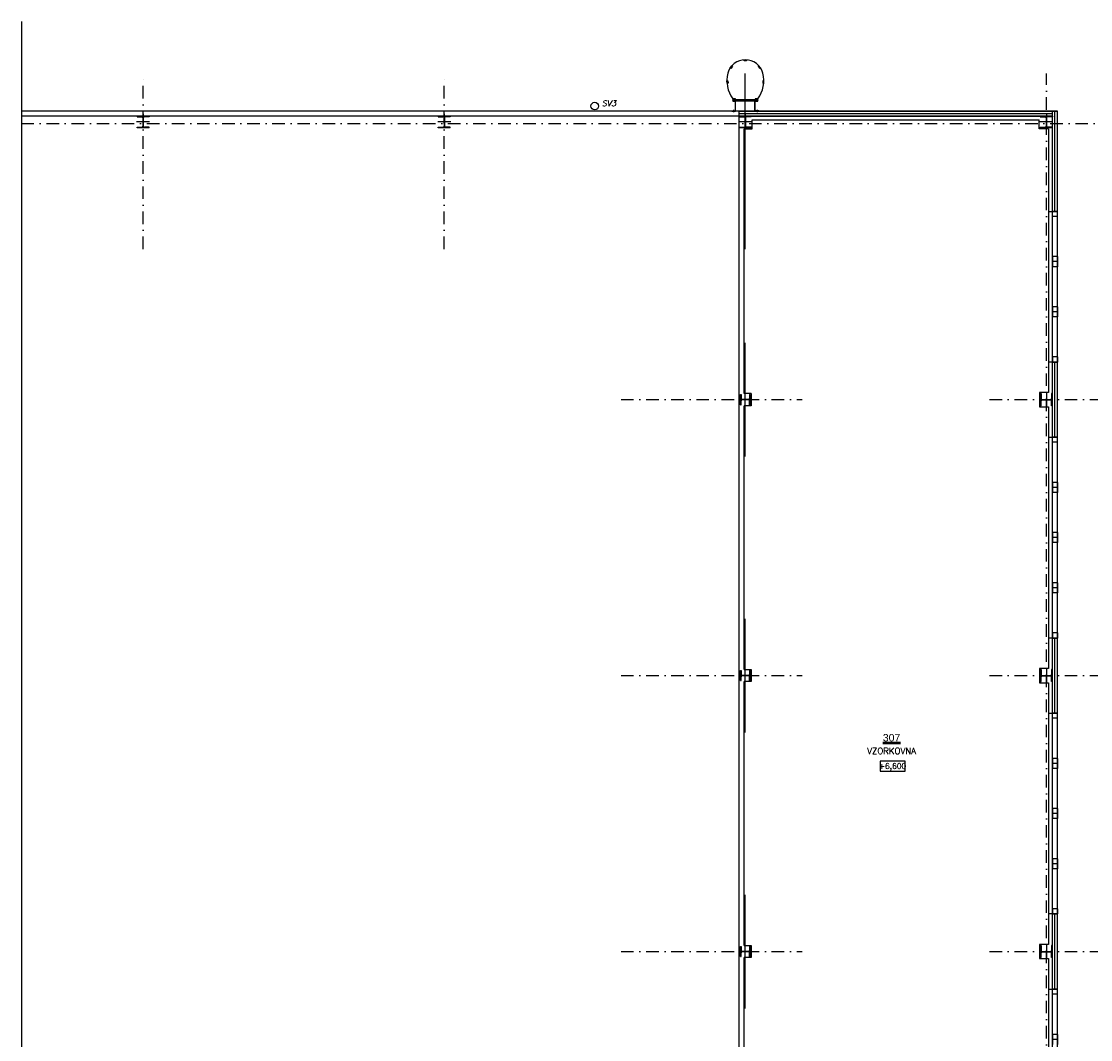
# Model space of a CAD drawing. Header units: millimetres. Extents: x 6435372 to 7248404, y 1559872 to 1886246.
# Tile 187 of 208: x 7101000 to 7122309, y 1678164 to 1698455. Entities that reach past the tile are written whole.
import ezdxf
from ezdxf.enums import TextEntityAlignment as Align

# ---------------------------------------------------------------- set-up
doc = ezdxf.new("R2010")
doc.units = ezdxf.units.MM
doc.linetypes.add('DASHDOT', pattern=[1, 0.5, -0.25, 0, -0.25])
doc.layers.add('CKPOPISM', color=8, linetype='Continuous', lineweight=50)
doc.layers.add('CKPOPISM_POPIS', color=8, linetype='Continuous', lineweight=25)
doc.layers.add('matrice DPS', color=122, linetype='Continuous')
doc.styles.add('ARIAL', font='arial.ttf')
doc.styles.add('KURZIVA', font='italic__.ttf')
doc.styles.get("Standard").update_dxf_attribs({"font": 'romans.shx'})
doc.linetypes.add('IZOLACE_POLYSTYREN_PENOVY', pattern='A,0.001,[228,CADKON.SHX,S=0.1,R=0,X=0,Y=0],-2', length=2.001)
doc.linetypes.add('PRERUSENI', pattern='A,60,[100,CADKON.SHX,S=2.5,R=0,X=0,Y=0],-10', length=70)

# ---------------------------------------------------------------- blocks, each defined once
blk = doc.blocks.new('CK_S_EXT_HEAHEA240')
for p, q in [((-120, 115), (120, 115)), ((-120, 115), (-120, 103)), ((-120, 103), (-24.75, 103)), ((-3.75, -82), (-3.75, 82)), ((3.75, -82), (3.75, 82)), ((120, 103), (24.75, 103)), ((120, 115), (120, 103)), ((-120, -115), (-120, -103)), ((-120, -103), (-24.75, -103)), ((-120, -115), (120, -115)), ((120, -103), (24.75, -103)), ((120, -115), (120, -103))]:
    blk.add_line(p, q)
for centre, start, end in [((-24.75, 82), 0, 90), ((24.75, 82), 90, 180), ((-24.75, -82), 270, 0), ((24.75, -82), 180, 270)]:
    blk.add_arc(centre, 21, start, end)
blk = doc.blocks.new('CK_S_EXT_HEAHEA200')
for p, q in [((-100, 95), (100, 95)), ((-100, 95), (-100, 85)), ((-100, 85), (-21.25, 85)), ((-3.25, -67), (-3.25, 67)), ((3.25, -67), (3.25, 67)), ((100, 85), (21.25, 85)), ((100, 95), (100, 85)), ((-100, -95), (-100, -85)), ((-100, -85), (-21.25, -85)), ((-100, -95), (100, -95)), ((100, -85), (21.25, -85)), ((100, -95), (100, -85))]:
    blk.add_line(p, q)
for centre, start, end in [((-21.25, 67), 0, 90), ((21.25, 67), 90, 180), ((-21.25, -67), 270, 0), ((21.25, -67), 180, 270)]:
    blk.add_arc(centre, 18, start, end)
blk = doc.blocks.new('CKBL2010716102415', base_point=(100360, -19048))
blk = doc.blocks.new('*U1029')
at = {"color": 0, "linetype": 'ByBlock', "lineweight": -2}
blk.add_lwpolyline([(-5, -2), (5, -2), (5, 2), (-5, 2), (-5, -2)], dxfattribs=at)

msp = doc.modelspace()

# ---------------------------------------------------------------- linework, layer by layer
at = {"layer": 'matrice DPS', "linetype": 'PRERUSENI', "ltscale": 500}
msp.add_line((7101000.4, 1698455), (7101000.4, 1672535.9), dxfattribs=at)
at = {"layer": 'matrice DPS', "linetype": 'DASHDOT', "ltscale": 500}
for p, q in [((7103426.8, 1693916.9), (7103426.8, 1697416.9)), ((7109426.8, 1693916.9), (7109426.8, 1697416.9)), ((7121426.8, 1661684.6), (7121426.8, 1697416.9)), ((7101000.4, 1696416.9), (7125531.2, 1696416.9)), ((7112952, 1690916.9), (7116560.1, 1690916.9)), ((7120293.5, 1690916.9), (7125531.2, 1690916.9)), ((7112952, 1685416.9), (7116560.1, 1685416.9)), ((7120293.5, 1685416.9), (7125531.2, 1685416.9)), ((7112952, 1679916.9), (7116560.1, 1679916.9)), ((7120293.5, 1679916.9), (7125531.2, 1679916.9))]:
    msp.add_line(p, q, dxfattribs=at)
at = {"layer": 'matrice DPS', "ltscale": 500}
for p, q in [((7115426.8, 1693916.9), (7115426.8, 1697416.9)), ((7121646.8, 1696666.9), (7101000.4, 1696666.9)), ((7103426.8, 1696611.9), (7103426.8, 1696326.9)), ((7109426.8, 1696611.9), (7109426.8, 1696326.9)), ((7115306.8, 1696566.9), (7115306.8, 1696666.9)), ((7115306.8, 1696666.9), (7121546.8, 1696666.9)), ((7115306.8, 1696566.9), (7115306.8, 1696666.9)), ((7115426.8, 1696611.9), (7115426.8, 1696326.9)), ((7121426.8, 1696611.9), (7121426.8, 1696326.9)), ((7121546.8, 1694666.9), (7121546.8, 1696666.9)), ((7121546.8, 1696666.9), (7121646.8, 1696666.9)), ((7121546.8, 1696566.9), (7121546.8, 1696666.9)), ((7121646.8, 1694666.9), (7121646.8, 1696666.9)), ((7121546.8, 1696566.9), (7101000.4, 1696566.9)), ((7103556.8, 1696451.9), (7103296.8, 1696451.9)), ((7109556.8, 1696451.9), (7109296.8, 1696451.9)), ((7115556.8, 1696451.9), (7115296.8, 1696451.9)), ((7115306.8, 1674516.9), (7115306.8, 1696566.9)), ((7115306.8, 1696566.9), (7121546.8, 1696566.9)), ((7115306.8, 1696566.9), (7115406.8, 1696566.9)), ((7115546.8, 1696566.9), (7115306.8, 1696566.9)), ((7115306.8, 1696566.9), (7115306.8, 1696554.9)), ((7115306.8, 1696554.9), (7115402.1, 1696554.9)), ((7115423.1, 1696533.9), (7115423.1, 1696369.9)), ((7115430.6, 1696533.9), (7115430.6, 1696369.9)), ((7115546.8, 1696554.9), (7115451.6, 1696554.9)), ((7115546.8, 1696566.9), (7115546.8, 1696554.9)), ((7115566.8, 1696491.9), (7121286.8, 1696491.9)), ((7115566.8, 1696316.9), (7115566.8, 1696491.9)), ((7121286.8, 1696316.9), (7121286.8, 1696491.9)), ((7121556.8, 1696451.9), (7121296.8, 1696451.9)), ((7121546.8, 1696566.9), (7121306.8, 1696566.9)), ((7121306.8, 1696566.9), (7121306.8, 1696554.9)), ((7121306.8, 1696554.9), (7121402.1, 1696554.9)), ((7121423.1, 1696533.9), (7121423.1, 1696369.9)), ((7121430.6, 1696533.9), (7121430.6, 1696369.9)), ((7121546.8, 1696554.9), (7121451.6, 1696554.9)), ((7121546.8, 1694666.9), (7121546.8, 1696566.9)), ((7121546.8, 1696566.9), (7121546.8, 1696554.9)), ((7115306.8, 1696336.9), (7115306.8, 1696348.9)), ((7115306.8, 1696348.9), (7115402.1, 1696348.9)), ((7115546.8, 1696336.9), (7115306.8, 1696336.9)), ((7115406.8, 1691036.9), (7115406.8, 1696316.9)), ((7115406.8, 1696316.9), (7115566.8, 1696316.9)), ((7115546.8, 1696348.9), (7115451.6, 1696348.9)), ((7115546.8, 1696336.9), (7115546.8, 1696348.9)), ((7121471.8, 1696316.9), (7121286.8, 1696316.9)), ((7121306.8, 1696336.9), (7121306.8, 1696348.9)), ((7121306.8, 1696348.9), (7121402.1, 1696348.9)), ((7121546.8, 1696336.9), (7121306.8, 1696336.9)), ((7121546.8, 1696348.9), (7121451.6, 1696348.9)), ((7121471.8, 1696316.9), (7121471.8, 1694666.9)), ((7121546.8, 1696336.9), (7121546.8, 1696348.9)), ((7121471.8, 1694666.9), (7121471.8, 1691666.9)), ((7121471.8, 1694666.9), (7121546.8, 1694666.9)), ((7121546.8, 1691666.9), (7121546.8, 1694666.9)), ((7121646.8, 1694666.9), (7121546.8, 1694666.9)), ((7121546.8, 1694566.9), (7121546.8, 1694666.9)), ((7121646.8, 1694666.9), (7121546.8, 1694666.9)), ((7121546.8, 1694666.9), (7121646.8, 1694666.9)), ((7121546.8, 1693766.9), (7121546.8, 1694566.9)), ((7121646.8, 1694566.9), (7121546.8, 1694566.9)), ((7121646.8, 1691666.9), (7121646.8, 1694666.9)), ((7121646.8, 1694566.9), (7121646.8, 1694666.9)), ((7121646.8, 1693766.9), (7121646.8, 1694566.9)), ((7121646.8, 1693766.9), (7121546.8, 1693766.9)), ((7121546.8, 1693766.9), (7121546.8, 1693666.9)), ((7121646.8, 1693666.9), (7121546.8, 1693666.9)), ((7121546.8, 1693666.9), (7121546.8, 1693566.9)), ((7121646.8, 1693766.9), (7121646.8, 1693666.9)), ((7121646.8, 1693666.9), (7121646.8, 1693566.9)), ((7121546.8, 1692766.9), (7121546.8, 1693566.9)), ((7121646.8, 1693566.9), (7121546.8, 1693566.9)), ((7121646.8, 1692766.9), (7121646.8, 1693566.9)), ((7121646.8, 1692766.9), (7121546.8, 1692766.9)), ((7121546.8, 1692766.9), (7121546.8, 1692666.9)), ((7121646.8, 1692766.9), (7121646.8, 1692666.9)), ((7121646.8, 1692666.9), (7121546.8, 1692666.9)), ((7121546.8, 1692666.9), (7121546.8, 1692566.9)), ((7121546.8, 1691766.9), (7121546.8, 1692566.9)), ((7121646.8, 1692566.9), (7121546.8, 1692566.9)), ((7121646.8, 1692666.9), (7121646.8, 1692566.9)), ((7121646.8, 1691766.9), (7121646.8, 1692566.9)), ((7115426.8, 1689783.6), (7115426.8, 1692050.2)), ((7121646.8, 1691766.9), (7121546.8, 1691766.9)), ((7121546.8, 1691766.9), (7121546.8, 1691666.9)), ((7121646.8, 1691766.9), (7121646.8, 1691666.9)), ((7121471.8, 1691666.9), (7121471.8, 1691056.9)), ((7121546.8, 1691666.9), (7121471.8, 1691666.9)), ((7121546.8, 1690166.9), (7121546.8, 1691666.9)), ((7121646.8, 1691666.9), (7121546.8, 1691666.9)), ((7121646.8, 1691666.9), (7121546.8, 1691666.9)), ((7121546.8, 1690166.9), (7121546.8, 1691666.9)), ((7121546.8, 1691666.9), (7121646.8, 1691666.9)), ((7121646.8, 1690166.9), (7121646.8, 1691666.9)), ((7121291.8, 1691056.9), (7121291.8, 1690776.9)), ((7121471.8, 1691056.9), (7121291.8, 1691056.9)), ((7115531.8, 1690916.9), (7115321.8, 1690916.9)), ((7115541.8, 1691036.9), (7115406.8, 1691036.9)), ((7115426.8, 1690806.9), (7115426.8, 1691026.9)), ((7115541.8, 1691036.9), (7115541.8, 1690796.9)), ((7121301.8, 1690916.9), (7121551.8, 1690916.9)), ((7121426.8, 1691046.9), (7121426.8, 1690786.9)), ((7115541.8, 1690796.9), (7115406.8, 1690796.9)), ((7115406.8, 1685536.9), (7115406.8, 1690796.9)), ((7121291.8, 1690776.9), (7121471.8, 1690776.9)), ((7121471.8, 1690776.9), (7121471.8, 1690166.9)), ((7121471.8, 1690166.9), (7121471.8, 1686166.9)), ((7121471.8, 1690166.9), (7121546.8, 1690166.9)), ((7121546.8, 1686166.9), (7121546.8, 1690166.9)), ((7121646.8, 1690166.9), (7121546.8, 1690166.9)), ((7121646.8, 1690166.9), (7121546.8, 1690166.9)), ((7121546.8, 1690066.9), (7121546.8, 1690166.9)), ((7121546.8, 1690166.9), (7121646.8, 1690166.9)), ((7121646.8, 1690066.9), (7121546.8, 1690066.9)), ((7121546.8, 1689266.9), (7121546.8, 1690066.9)), ((7121646.8, 1686166.9), (7121646.8, 1690166.9)), ((7121646.8, 1690066.9), (7121646.8, 1690166.9)), ((7121646.8, 1689266.9), (7121646.8, 1690066.9)), ((7121646.8, 1689266.9), (7121546.8, 1689266.9)), ((7121546.8, 1689266.9), (7121546.8, 1689166.9)), ((7121646.8, 1689166.9), (7121546.8, 1689166.9)), ((7121546.8, 1689166.9), (7121546.8, 1689066.9)), ((7121646.8, 1689266.9), (7121646.8, 1689166.9)), ((7121646.8, 1689166.9), (7121646.8, 1689066.9)), ((7121646.8, 1689066.9), (7121546.8, 1689066.9)), ((7121546.8, 1688266.9), (7121546.8, 1689066.9)), ((7121646.8, 1688266.9), (7121646.8, 1689066.9)), ((7121646.8, 1688266.9), (7121546.8, 1688266.9)), ((7121546.8, 1688266.9), (7121546.8, 1688166.9)), ((7121646.8, 1688166.9), (7121546.8, 1688166.9)), ((7121546.8, 1688166.9), (7121546.8, 1688066.9)), ((7121646.8, 1688266.9), (7121646.8, 1688166.9)), ((7121646.8, 1688166.9), (7121646.8, 1688066.9)), ((7121646.8, 1688066.9), (7121546.8, 1688066.9)), ((7121546.8, 1687266.9), (7121546.8, 1688066.9)), ((7121646.8, 1687266.9), (7121646.8, 1688066.9)), ((7121546.8, 1687266.9), (7121546.8, 1687166.9)), ((7121646.8, 1687266.9), (7121546.8, 1687266.9)), ((7121646.8, 1687266.9), (7121646.8, 1687166.9)), ((7121646.8, 1687166.9), (7121546.8, 1687166.9)), ((7121546.8, 1687166.9), (7121546.8, 1687066.9)), ((7121546.8, 1686266.9), (7121546.8, 1687066.9)), ((7121646.8, 1687066.9), (7121546.8, 1687066.9)), ((7121646.8, 1687166.9), (7121646.8, 1687066.9)), ((7121646.8, 1686266.9), (7121646.8, 1687066.9)), ((7115426.8, 1684283.6), (7115426.8, 1686550.2)), ((7121471.8, 1686166.9), (7121471.8, 1685556.9)), ((7121546.8, 1686166.9), (7121471.8, 1686166.9)), ((7121646.8, 1686266.9), (7121546.8, 1686266.9)), ((7121546.8, 1686266.9), (7121546.8, 1686166.9)), ((7121546.8, 1684666.9), (7121546.8, 1686166.9)), ((7121646.8, 1686166.9), (7121546.8, 1686166.9)), ((7121646.8, 1686166.9), (7121546.8, 1686166.9)), ((7121546.8, 1684666.9), (7121546.8, 1686166.9)), ((7121546.8, 1686166.9), (7121646.8, 1686166.9)), ((7121646.8, 1686266.9), (7121646.8, 1686166.9)), ((7121646.8, 1684666.9), (7121646.8, 1686166.9)), ((7115406.8, 1685536.9), (7115541.8, 1685536.9)), ((7115426.8, 1685306.9), (7115426.8, 1685526.9)), ((7115541.8, 1685536.9), (7115541.8, 1685296.9)), ((7121291.8, 1685556.9), (7121291.8, 1685276.9)), ((7121471.8, 1685556.9), (7121291.8, 1685556.9)), ((7121426.8, 1685546.9), (7121426.8, 1685286.9)), ((7115531.8, 1685416.9), (7115321.8, 1685416.9)), ((7121301.8, 1685416.9), (7121551.8, 1685416.9)), ((7115541.8, 1685296.9), (7115406.8, 1685296.9)), ((7115406.8, 1680036.9), (7115406.8, 1685296.9)), ((7121291.8, 1685276.9), (7121471.8, 1685276.9)), ((7121471.8, 1685276.9), (7121471.8, 1684666.9)), ((7121471.8, 1684666.9), (7121471.8, 1680666.9)), ((7121471.8, 1684666.9), (7121546.8, 1684666.9)), ((7121546.8, 1680666.9), (7121546.8, 1684666.9)), ((7121646.8, 1684666.9), (7121546.8, 1684666.9)), ((7121546.8, 1684566.9), (7121546.8, 1684666.9)), ((7121646.8, 1684666.9), (7121546.8, 1684666.9)), ((7121546.8, 1684666.9), (7121646.8, 1684666.9)), ((7121646.8, 1680666.9), (7121646.8, 1684666.9)), ((7121646.8, 1684566.9), (7121646.8, 1684666.9)), ((7121546.8, 1683766.9), (7121546.8, 1684566.9)), ((7121646.8, 1684566.9), (7121546.8, 1684566.9)), ((7121646.8, 1683766.9), (7121646.8, 1684566.9)), ((7121646.8, 1683766.9), (7121546.8, 1683766.9)), ((7121546.8, 1683766.9), (7121546.8, 1683666.9)), ((7121646.8, 1683666.9), (7121546.8, 1683666.9)), ((7121546.8, 1683666.9), (7121546.8, 1683566.9)), ((7121646.8, 1683766.9), (7121646.8, 1683666.9)), ((7121646.8, 1683666.9), (7121646.8, 1683566.9)), ((7121646.8, 1683566.9), (7121546.8, 1683566.9)), ((7121546.8, 1682766.9), (7121546.8, 1683566.9)), ((7121646.8, 1682766.9), (7121646.8, 1683566.9)), ((7121646.8, 1682766.9), (7121546.8, 1682766.9)), ((7121546.8, 1682766.9), (7121546.8, 1682666.9)), ((7121646.8, 1682766.9), (7121646.8, 1682666.9)), ((7121646.8, 1682666.9), (7121546.8, 1682666.9)), ((7121546.8, 1682666.9), (7121546.8, 1682566.9)), ((7121646.8, 1682566.9), (7121546.8, 1682566.9)), ((7121546.8, 1681766.9), (7121546.8, 1682566.9)), ((7121646.8, 1682666.9), (7121646.8, 1682566.9)), ((7121646.8, 1681766.9), (7121646.8, 1682566.9)), ((7121646.8, 1681766.9), (7121546.8, 1681766.9)), ((7121546.8, 1681766.9), (7121546.8, 1681666.9)), ((7121646.8, 1681766.9), (7121646.8, 1681666.9)), ((7121646.8, 1681666.9), (7121546.8, 1681666.9)), ((7121546.8, 1681666.9), (7121546.8, 1681566.9)), ((7121546.8, 1680766.9), (7121546.8, 1681566.9)), ((7121646.8, 1681566.9), (7121546.8, 1681566.9)), ((7121646.8, 1681666.9), (7121646.8, 1681566.9)), ((7121646.8, 1680766.9), (7121646.8, 1681566.9)), ((7115426.8, 1678783.6), (7115426.8, 1681050.2)), ((7121471.8, 1680666.9), (7121471.8, 1680056.9)), ((7121546.8, 1680666.9), (7121471.8, 1680666.9)), ((7121646.8, 1680766.9), (7121546.8, 1680766.9)), ((7121546.8, 1680766.9), (7121546.8, 1680666.9)), ((7121646.8, 1680666.9), (7121546.8, 1680666.9)), ((7121646.8, 1680666.9), (7121546.8, 1680666.9)), ((7121546.8, 1679166.9), (7121546.8, 1680666.9)), ((7121546.8, 1679166.9), (7121546.8, 1680666.9)), ((7121546.8, 1680666.9), (7121646.8, 1680666.9)), ((7121646.8, 1680766.9), (7121646.8, 1680666.9)), ((7121646.8, 1679166.9), (7121646.8, 1680666.9)), ((7115406.8, 1680036.9), (7115541.8, 1680036.9)), ((7115426.8, 1679806.9), (7115426.8, 1680026.9)), ((7115541.8, 1680036.9), (7115541.8, 1679796.9)), ((7121291.8, 1680056.9), (7121291.8, 1679776.9)), ((7121471.8, 1680056.9), (7121291.8, 1680056.9)), ((7121426.8, 1680046.9), (7121426.8, 1679786.9)), ((7115531.8, 1679916.9), (7115321.8, 1679916.9)), ((7115541.8, 1679796.9), (7115406.8, 1679796.9)), ((7115406.8, 1674516.9), (7115406.8, 1679796.9)), ((7121291.8, 1679776.9), (7121471.8, 1679776.9)), ((7121301.8, 1679916.9), (7121551.8, 1679916.9)), ((7121471.8, 1679776.9), (7121471.8, 1679166.9)), ((7121471.8, 1679166.9), (7121471.8, 1676166.9)), ((7121471.8, 1679166.9), (7121546.8, 1679166.9)), ((7121546.8, 1676166.9), (7121546.8, 1679166.9)), ((7121646.8, 1679166.9), (7121546.8, 1679166.9)), ((7121646.8, 1679166.9), (7121546.8, 1679166.9)), ((7121546.8, 1679066.9), (7121546.8, 1679166.9)), ((7121546.8, 1679166.9), (7121646.8, 1679166.9)), ((7121646.8, 1676166.9), (7121646.8, 1679166.9)), ((7121646.8, 1679066.9), (7121646.8, 1679166.9)), ((7121646.8, 1679066.9), (7121546.8, 1679066.9)), ((7121546.8, 1678266.9), (7121546.8, 1679066.9)), ((7121646.8, 1678266.9), (7121646.8, 1679066.9)), ((7121646.8, 1678266.9), (7121546.8, 1678266.9)), ((7121546.8, 1678266.9), (7121546.8, 1678166.9)), ((7121646.8, 1678166.9), (7121546.8, 1678166.9)), ((7121546.8, 1678166.9), (7121546.8, 1678066.9)), ((7121646.8, 1678266.9), (7121646.8, 1678166.9)), ((7121646.8, 1678166.9), (7121646.8, 1678066.9))]:
    msp.add_line(p, q, dxfattribs=at)
at = {"layer": 'matrice DPS', "linetype": 'IZOLACE_POLYSTYREN_PENOVY', "ltscale": 500}
for p, q in [((7115306.8, 1696616.9), (7121546.8, 1696616.9)), ((7121596.8, 1694666.9), (7121596.8, 1696666.9))]:
    msp.add_line(p, q, dxfattribs=at)
at = {"layer": 'matrice DPS', "ltscale": 500}
for points in [[(7115452.5, 1697668.5), (7115403.8, 1697668.5), (7115403.8, 1697688.5), (7115452.5, 1697688.5)], [(7115173.4, 1697555.7), (7115142.1, 1697518.4), (7115126.8, 1697531.2), (7115158.1, 1697568.6)], [(7115682.9, 1697555.7), (7115714.2, 1697518.4), (7115729.5, 1697531.2), (7115698.2, 1697568.6)], [(7115079.8, 1697270.5), (7115082.6, 1697221.9), (7115062.7, 1697220.7), (7115059.9, 1697269.4)], [(7115776.4, 1697270.5), (7115773.6, 1697221.9), (7115793.6, 1697220.7), (7115796.4, 1697269.4)], [(7115229.1, 1696862.3), (7115229.1, 1696912.3), (7115179.1, 1696912.3), (7115179.1, 1696862.3)], [(7115624.6, 1696864), (7115229.1, 1696864), (7115229.1, 1696896), (7115624.6, 1696896)], [(7115674.6, 1696862.3), (7115674.6, 1696912.3), (7115624.6, 1696912.3), (7115624.6, 1696862.3)]]:
    msp.add_lwpolyline(points, close=True, dxfattribs=at)
for points in [[(7115156.5, 1696666.9), (7115235.1, 1696666.9), (7115235.1, 1696907.9)], [(7115156.5, 1696672.9), (7115229.1, 1696672.9), (7115229.1, 1696907.9)], [(7115179.1, 1696912.3), (7115229.1, 1696862.3)], [(7115179.1, 1696862.3), (7115229.1, 1696912.3)], [(7115674.6, 1696880), (7115179.1, 1696880)], [(7115235.1, 1696907.9), (7115229.1, 1696907.9)], [(7115697.2, 1696666.9), (7115618.6, 1696666.9), (7115618.6, 1696907.9)], [(7115618.6, 1696907.9), (7115624.6, 1696907.9)], [(7115624.6, 1696912.3), (7115674.6, 1696862.3)], [(7115624.6, 1696862.3), (7115674.6, 1696912.3)], [(7115697.2, 1696672.9), (7115624.6, 1696672.9), (7115624.6, 1696907.9)], [(7115156.5, 1696672.9), (7115156.5, 1696666.9)], [(7115190.6, 1696691.7), (7115190.6, 1696642.6)], [(7115663, 1696691.7), (7115663, 1696642.6)], [(7115697.2, 1696666.9), (7115697.2, 1696672.9)]]:
    msp.add_lwpolyline(points, dxfattribs=at)
at = {"layer": 'matrice DPS', "linetype": 'IZOLACE_POLYSTYREN_PENOVY', "ltscale": 500}
for points in [[(7121596.8, 1690166.9), (7121596.8, 1691666.9)], [(7121596.8, 1684666.9), (7121596.8, 1686166.9)], [(7121596.8, 1679166.9), (7121596.8, 1680666.9)]]:
    msp.add_lwpolyline(points, dxfattribs=at)
at = {"layer": 'matrice DPS', "ltscale": 500}
for centre, radius in [((7112426.2, 1696766.9), 75), ((7115204.1, 1696887.3), 25), ((7115649.6, 1696887.3), 25)]:
    msp.add_circle(centre, radius, dxfattribs=at)
for centre, radius, start, end in [((7115428.1, 1697325), 363.6, 15.71003, 164.28997), ((7115679.1, 1697276.6), 618.7, 166.27366, 216.06947), ((7115177.1, 1697276.6), 618.7, 323.93053, 13.72634), ((7115402.1, 1696533.9), 21, 0, 90), ((7115451.6, 1696533.9), 21, 90, 180), ((7121402.1, 1696533.9), 21, 0, 90), ((7121451.6, 1696533.9), 21, 90, 180), ((7115402.1, 1696369.9), 21, 270, 0), ((7115451.6, 1696369.9), 21, 180, 270), ((7121402.1, 1696369.9), 21, 270, 0), ((7121451.6, 1696369.9), 21, 180, 270)]:
    msp.add_arc(centre, radius, start, end, dxfattribs=at)

# ---------------------------------------------------------------- block references
for name, p, rotation in [('CK_S_EXT_HEAHEA240', (7103426.8, 1696451.9), 180), ('CK_S_EXT_HEAHEA240', (7109426.8, 1696451.9), 180), ('CK_S_EXT_HEAHEA200', (7115426.8, 1690916.9), 90), ('CK_S_EXT_HEAHEA240', (7121426.8, 1690916.9), 270), ('CK_S_EXT_HEAHEA200', (7115426.8, 1685416.9), 90), ('CK_S_EXT_HEAHEA240', (7121426.8, 1685416.9), 270), ('CK_S_EXT_HEAHEA200', (7115426.8, 1679916.9), 90), ('CK_S_EXT_HEAHEA240', (7121426.8, 1679916.9), 270)]:
    msp.add_blockref(name, p, dxfattribs=dict(at, rotation=rotation))
ref = msp.add_blockref('CKBL2010716102415', (7118342.3, 1683855.3), dxfattribs=dict(at, xscale=0.5, yscale=0.5, zscale=0.5))
ref.add_attrib('JMENO', 'VZORKOVNA', dxfattribs={"layer": 'CKPOPISM_POPIS', "height": 125}).set_placement((7118342.3, 1683855.3), align=Align.CENTER)
ref.add_attrib('CISLO', '%%U307', dxfattribs={"layer": 'CKPOPISM', "height": 150, "style": 'ARIAL'}).set_placement((7118342.3, 1684105.3), align=Align.CENTER)
ref = msp.add_blockref('*U1029', (7118361.9, 1683615), dxfattribs=dict(at, xscale=50, yscale=50, zscale=50))
ref.add_attrib('Výška', '+6,600', dxfattribs={"layer": '0', "color": 0, "linetype": 'ByBlock', "lineweight": -2, "height": 110}).set_placement((7118361.9, 1683615), align=Align.MIDDLE_CENTER)

# ---------------------------------------------------------------- texts
at = {"layer": 'matrice DPS', "ltscale": 500, "style": 'KURZIVA'}
msp.add_text('SV3', height=115, dxfattribs=at).set_placement((7112566, 1696765.3))

doc.saveas('drawing.dxf')
